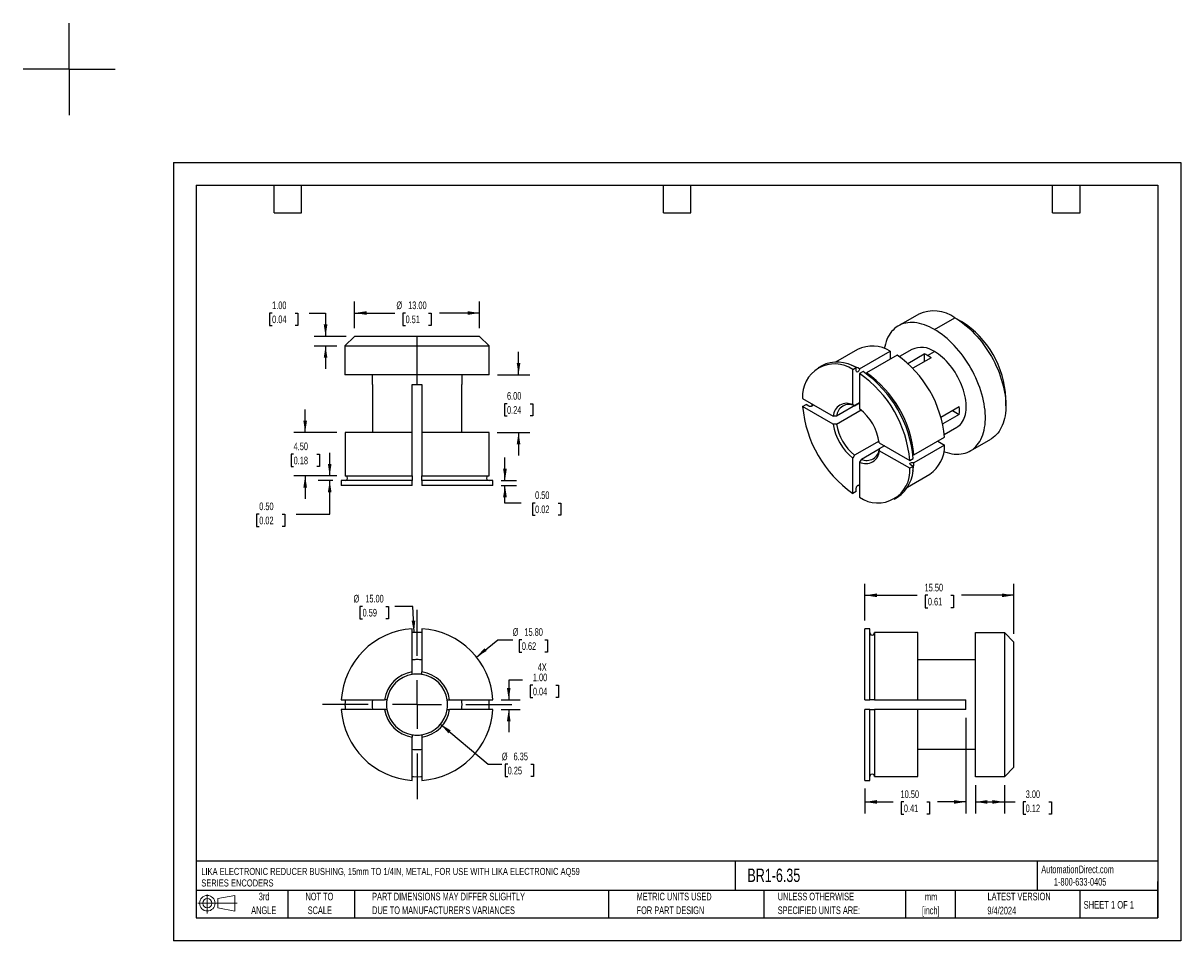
# Model space of a CAD drawing. Header units: millimetres. Extents: x -16 to 105, y 0 to 95.
import ezdxf

# ---------------------------------------------------------------- set-up
doc = ezdxf.new("R2010")
doc.units = ezdxf.units.MM
doc.header["$LTSCALE"] = 0.375
doc.linetypes.add('CENTERX2', pattern=[20.32, 12.7, -2.54, 2.54, -2.54])
doc.layers.add('CENTER', color=40, linetype='CENTERX2')
doc.layers.add('SLD-DEFPOINTS', color=7, linetype='Continuous')
doc.layers.add('DIMENSIONS', color=140, linetype='Continuous', lineweight=25)
doc.layers.add('TEXT', color=140, linetype='Continuous', lineweight=25)
doc.styles.add('SLDTEXTSTYLE0', font='TXT', dxfattribs={"width": 0.7})
doc.styles.add('SLDTEXTSTYLE1', font='TXT', dxfattribs={"width": 0.65})
doc.dimstyles.new('SLDDIMSTYLE0', dxfattribs={"dimtxt": 0.809253, "dimasz": 1.23825, "dimexe": 0, "dimexo": 0.0625, "dimgap": 0.202313, "dimtad": 0, "dimtih": 1, "dimtoh": 1, "dimrnd": 1e-09, "dimzin": 12, "dimdsep": 46, "dimtxsty": 'SLDTEXTSTYLE0', "dimsah": 1, "dimcen": 0, "dimadec": 0, "dimazin": 3, "dimtfac": 1, "dimtofl": 0, "dimtmove": 0, "dimatfit": 3, "dimfxl": 0, "dimfrac": 2, "dimtolj": 1, "dimtzin": 12, "dimarcsym": 0})
doc.dimstyles.new('SLDDIMSTYLE1', dxfattribs={"dimtxt": 0.809253, "dimasz": 1.23825, "dimexe": 0, "dimexo": 0.0625, "dimgap": 0.202313, "dimtad": 0, "dimtih": 1, "dimtoh": 1, "dimrnd": 1e-09, "dimzin": 4, "dimdsep": 46, "dimtxsty": 'SLDTEXTSTYLE0', "dimsah": 1, "dimcen": 0.09, "dimadec": 0, "dimazin": 1, "dimtfac": 1, "dimtmove": 0, "dimatfit": 0, "dimfxl": 0, "dimfrac": 2, "dimtolj": 1, "dimtzin": 12, "dimarcsym": 0})
doc.dimstyles.new('SLDDIMSTYLE2', dxfattribs={"dimtxt": 0.809253, "dimasz": 1.23825, "dimexe": 0, "dimexo": 0.0625, "dimgap": 0.202313, "dimtad": 0, "dimtih": 1, "dimtoh": 1, "dimrnd": 1e-09, "dimzin": 4, "dimdsep": 46, "dimtxsty": 'SLDTEXTSTYLE0', "dimsah": 1, "dimcen": 0, "dimadec": 0, "dimazin": 1, "dimtfac": 1, "dimtofl": 0, "dimtmove": 0, "dimatfit": 3, "dimfxl": 0, "dimfrac": 2, "dimtolj": 1, "dimtzin": 12, "dimarcsym": 0})
doc.dimstyles.new('SLDDIMSTYLE3', dxfattribs={"dimtxt": 0.809253, "dimasz": 1.23825, "dimexe": 0, "dimexo": 0.0625, "dimgap": 0.202313, "dimtad": 0, "dimtih": 1, "dimtoh": 1, "dimrnd": 1e-09, "dimzin": 4, "dimdsep": 46, "dimtxsty": 'SLDTEXTSTYLE0', "dimsah": 1, "dimcen": 0.09, "dimadec": 0, "dimazin": 1, "dimtfac": 1, "dimtofl": 0, "dimtmove": 0, "dimatfit": 3, "dimfxl": 0, "dimfrac": 2, "dimtolj": 1, "dimtzin": 12, "dimarcsym": 0})
doc.dimstyles.new('SLDDIMSTYLE4', dxfattribs={"dimtxt": 0.809253, "dimasz": 1.23825, "dimexe": 0, "dimexo": 0.0625, "dimgap": 0.202313, "dimtad": 0, "dimtih": 1, "dimtoh": 1, "dimrnd": 1e-09, "dimzin": 0, "dimdsep": 46, "dimtxsty": 'SLDTEXTSTYLE0', "dimsah": 1, "dimcen": 0.09, "dimadec": 0, "dimazin": 0, "dimtfac": 1, "dimtmove": 0, "dimatfit": 0, "dimfxl": 0, "dimfrac": 2, "dimtolj": 1, "dimtzin": 12, "dimarcsym": 0})

# ---------------------------------------------------------------- blocks, each defined once
blk = doc.blocks.new('Block11')
at = {"color": 7, "linetype": 'Continuous', "lineweight": 18}
for p, q in [((0.97, 1.99), (0.97, 0)), ((2.05, 1.56), (3.82, 1.89)), ((2.05, 0.6), (2.05, 1.56)), ((3.82, 1.89), (3.82, 0.27)), ((0, 1.08), (4.08, 1.08)), ((2.05, 0.6), (3.82, 0.27))]:
    blk.add_line(p, q, dxfattribs=at)
for radius in [0.806, 0.482]:
    blk.add_circle((0.97, 1.08), radius, dxfattribs=at)
blk = doc.blocks.new('Block12')
at = {"layer": 'SLD-DEFPOINTS'}
blk.add_blockref('Block11', (0, 0), dxfattribs=at)
blk = doc.blocks.new('SW_NOTE_0')
at = {"layer": 'TEXT', "color": 0, "linetype": 'CENTERX2', "lineweight": 18, "char_height": 0.7319, "attachment_point": 1, "style": 'SLDTEXTSTYLE0'}
for s, insert in [('LIKA ELECTRONIC REDUCER BUSHING, 15mm TO 1/4IN, METAL, FOR USE WITH LIKA ELECTRONIC AQ59', (0, 0.94)), ('SERIES ENCODERS', (0, -0.26))]:
    blk.add_mtext(s, dxfattribs=dict(at, insert=insert))
blk = doc.blocks.new('SW_NOTE_0_1')
at = {"layer": 'TEXT', "color": 0, "linetype": 'CENTERX2', "lineweight": 18, "char_height": 0.794, "attachment_point": 2, "style": 'SLDTEXTSTYLE0'}
for s, insert in [('mm', (1.07, 1.02)), ('[inch]', (1.04, -0.41))]:
    blk.add_mtext(s, dxfattribs=dict(at, insert=insert))
blk = doc.blocks.new('SW_NOTE_0_2')
at = {"layer": 'TEXT', "color": 0, "linetype": 'CENTERX2', "lineweight": 18, "char_height": 0.7937, "attachment_point": 1, "style": 'SLDTEXTSTYLE0'}
for s, insert in [('UNLESS OTHERWISE', (0, 1.02)), ('SPECIFIED UNITS ARE:', (0, -0.41))]:
    blk.add_mtext(s, dxfattribs=dict(at, insert=insert))
blk = doc.blocks.new('SW_NOTE_0_3')
at = {"layer": 'TEXT', "color": 0, "linetype": 'CENTERX2', "lineweight": 18, "char_height": 0.7937, "attachment_point": 1, "style": 'SLDTEXTSTYLE0'}
for s, insert in [('PART DIMENSIONS MAY DIFFER SLIGHTLY', (0, 1.02)), ("DUE TO MANUFACTURER'S VARIANCES", (0, -0.41))]:
    blk.add_mtext(s, dxfattribs=dict(at, insert=insert))
blk = doc.blocks.new('SW_NOTE_0_4')
at = {"layer": 'TEXT', "color": 0, "linetype": 'CENTERX2', "lineweight": 18, "char_height": 0.794, "attachment_point": 2, "style": 'SLDTEXTSTYLE0'}
for s, insert in [('NOT TO', (1.97, 1.02)), ('SCALE', (2.01, -0.41))]:
    blk.add_mtext(s, dxfattribs=dict(at, insert=insert))
blk = doc.blocks.new('SW_NOTE_0_5')
at = {"layer": 'TEXT', "color": 0, "linetype": 'CENTERX2', "lineweight": 18, "char_height": 0.794, "attachment_point": 2, "style": 'SLDTEXTSTYLE0'}
for s, insert in [('3rd', (0.87, 1.02)), ('ANGLE', (0.83, -0.41))]:
    blk.add_mtext(s, dxfattribs=dict(at, insert=insert))
blk = doc.blocks.new('SW_NOTE_0_6')
at = {"layer": 'TEXT', "color": 0, "linetype": 'CENTERX2', "lineweight": 18, "char_height": 0.7937, "attachment_point": 1, "style": 'SLDTEXTSTYLE0'}
for s, insert in [('METRIC UNITS USED', (0, 1.02)), ('FOR PART DESIGN', (0, -0.41))]:
    blk.add_mtext(s, dxfattribs=dict(at, insert=insert))
blk = doc.blocks.new('_D')
at = {"layer": 'DIMENSIONS'}
for p, q in [((27.78, 22.54), (32.73, 18.38)), ((32.73, 18.38), (34.16, 18.38)), ((34.77, 18.38), (34.5, 18.38)), ((34.5, 18.38), (34.5, 17.09)), ((37.17, 18.38), (37.45, 18.38)), ((37.45, 18.38), (37.45, 17.09)), ((34.5, 17.09), (34.77, 17.09)), ((37.45, 17.09), (37.17, 17.09))]:
    blk.add_line(p, q, dxfattribs=at)
blk.add_solid([(27.78, 22.54), (28.61, 21.59), (28.85, 21.89)], dxfattribs=at)
at = {"layer": 'DIMENSIONS', "char_height": 0.794, "attachment_point": 1, "style": 'SLDTEXTSTYLE0'}
for s, insert in [('%%c', (34.16, 19.58)), ('6.35', (35.38, 19.58)), ('0.25', (34.77, 18.11))]:
    blk.add_mtext(s, dxfattribs=dict(at, insert=insert))
blk = doc.blocks.new('_D_1')
at = {"layer": 'DIMENSIONS'}
for p, q in [((36.3, 27.13), (34.88, 27.13)), ((34.88, 27.13), (34.88, 25.08)), ((37.39, 26.6), (37.12, 26.6)), ((37.12, 26.6), (37.12, 25.31)), ((39.79, 26.6), (40.06, 26.6)), ((40.06, 26.6), (40.06, 25.31)), ((37.12, 25.31), (37.39, 25.31)), ((40.06, 25.31), (39.79, 25.31)), ((34.09, 25.08), (36.07, 25.08)), ((34.09, 24.08), (36.07, 24.08)), ((34.88, 24.08), (34.88, 21.7))]:
    blk.add_line(p, q, dxfattribs=at)
for points in [[(34.88, 25.08), (35.07, 26.31), (34.69, 26.31)], [(34.88, 24.08), (34.69, 22.84), (35.07, 22.84)]]:
    blk.add_solid(points, dxfattribs=at)
at = {"layer": 'DIMENSIONS', "char_height": 0.794, "attachment_point": 1, "style": 'SLDTEXTSTYLE0'}
for s, insert in [('1.00', (37.39, 27.8)), ('4X', (37.89, 28.86)), ('0.04', (37.39, 26.33))]:
    blk.add_mtext(s, dxfattribs=dict(at, insert=insert))
blk = doc.blocks.new('_D_2')
at = {"layer": 'DIMENSIONS'}
for p, q in [((31.51, 29.52), (33.75, 31.32)), ((33.75, 31.32), (35.29, 31.32)), ((36.24, 31.32), (35.97, 31.32)), ((35.97, 31.32), (35.97, 30.03)), ((38.64, 31.32), (38.92, 31.32)), ((38.92, 31.32), (38.92, 30.03)), ((35.97, 30.03), (36.24, 30.03)), ((38.92, 30.03), (38.64, 30.03))]:
    blk.add_line(p, q, dxfattribs=at)
blk.add_solid([(31.51, 29.52), (32.59, 30.15), (32.36, 30.44)], dxfattribs=at)
at = {"layer": 'DIMENSIONS', "char_height": 0.794, "attachment_point": 1, "style": 'SLDTEXTSTYLE0'}
for s, insert in [('%%c', (35.29, 32.52)), ('15.80', (36.51, 32.52)), ('0.62', (36.24, 31.05))]:
    blk.add_mtext(s, dxfattribs=dict(at, insert=insert))
blk = doc.blocks.new('_D_3')
at = {"layer": 'DIMENSIONS'}
for p, q in [((19.68, 34.79), (19.41, 34.79)), ((19.41, 34.79), (19.41, 33.5)), ((22.09, 34.79), (22.36, 34.79)), ((22.36, 34.79), (22.36, 33.5)), ((24.91, 34.79), (23.04, 34.79)), ((25.03, 32.07), (24.91, 34.79)), ((19.41, 33.5), (19.68, 33.5)), ((22.36, 33.5), (22.09, 33.5))]:
    blk.add_line(p, q, dxfattribs=at)
blk.add_solid([(25.03, 32.07), (25.16, 33.31), (24.78, 33.3)], dxfattribs=at)
at = {"layer": 'DIMENSIONS', "char_height": 0.794, "attachment_point": 1, "style": 'SLDTEXTSTYLE0'}
for s, insert in [('%%c', (18.74, 35.99)), ('15.00', (19.96, 35.99)), ('0.59', (19.68, 34.53))]:
    blk.add_mtext(s, dxfattribs=dict(at, insert=insert))
blk = doc.blocks.new('SW_CENTERMARKSYMBOL_0')
at = {"layer": 'CENTER', "color": 0}
for p, q in [((0, 5.08), (0, 10.44)), ((0, 0), (0, 2.54)), ((-5.08, 0), (-10.44, 0)), ((0, 0), (-2.54, 0)), ((0, 0), (0, -2.54)), ((0, 0), (2.54, 0)), ((5.08, 0), (10.44, 0)), ((0, -5.08), (0, -10.44))]:
    blk.add_line(p, q, dxfattribs=at)
blk = doc.blocks.new('_D_4')
at = {"layer": 'DIMENSIONS'}
for p, q in [((71.92, 33.32), (71.92, 37.13)), ((87.42, 31.94), (87.42, 37.13)), ((71.92, 35.94), (77.37, 35.94)), ((78.47, 35.94), (78.2, 35.94)), ((78.2, 35.94), (78.2, 34.65)), ((80.87, 35.94), (81.14, 35.94)), ((81.14, 35.94), (81.14, 34.65)), ((87.42, 35.94), (81.97, 35.94)), ((78.2, 34.65), (78.47, 34.65)), ((81.14, 34.65), (80.87, 34.65))]:
    blk.add_line(p, q, dxfattribs=at)
for points in [[(71.92, 35.94), (73.16, 35.75), (73.16, 36.13)], [(87.42, 35.94), (86.18, 36.13), (86.18, 35.75)]]:
    blk.add_solid(points, dxfattribs=at)
at = {"layer": 'DIMENSIONS', "char_height": 0.794, "attachment_point": 1, "style": 'SLDTEXTSTYLE0'}
for s, insert in [('15.50', (78.13, 37.14)), ('0.61', (78.47, 35.68))]:
    blk.add_mtext(s, dxfattribs=dict(at, insert=insert))
blk = doc.blocks.new('_D_5')
at = {"layer": 'DIMENSIONS'}
for p, q in [((82.42, 23.21), (82.42, 13.26)), ((71.92, 15.83), (71.92, 13.26)), ((71.92, 14.45), (74.87, 14.45)), ((75.97, 14.45), (75.7, 14.45)), ((75.7, 14.45), (75.7, 13.16)), ((78.37, 14.45), (78.64, 14.45)), ((78.64, 14.45), (78.64, 13.16)), ((82.42, 14.45), (79.47, 14.45)), ((75.7, 13.16), (75.97, 13.16)), ((78.64, 13.16), (78.37, 13.16))]:
    blk.add_line(p, q, dxfattribs=at)
for points in [[(71.92, 14.45), (73.16, 14.26), (73.16, 14.64)], [(82.42, 14.45), (81.18, 14.64), (81.18, 14.26)]]:
    blk.add_solid(points, dxfattribs=at)
at = {"layer": 'DIMENSIONS', "char_height": 0.794, "attachment_point": 1, "style": 'SLDTEXTSTYLE0'}
for s, insert in [('10.50', (75.63, 15.65)), ('0.41', (75.97, 14.18))]:
    blk.add_mtext(s, dxfattribs=dict(at, insert=insert))
blk = doc.blocks.new('_D_6')
at = {"layer": 'DIMENSIONS'}
for p, q in [((83.42, 16.21), (83.42, 13.26)), ((86.42, 16.21), (86.42, 13.26)), ((83.42, 14.45), (86.42, 14.45)), ((86.42, 14.45), (87.54, 14.45)), ((88.64, 14.45), (88.37, 14.45)), ((88.37, 14.45), (88.37, 13.16)), ((91.04, 14.45), (91.31, 14.45)), ((91.31, 14.45), (91.31, 13.16)), ((88.37, 13.16), (88.64, 13.16)), ((91.31, 13.16), (91.04, 13.16))]:
    blk.add_line(p, q, dxfattribs=at)
for points in [[(83.42, 14.45), (84.66, 14.26), (84.66, 14.64)], [(86.42, 14.45), (85.18, 14.64), (85.18, 14.26)]]:
    blk.add_solid(points, dxfattribs=at)
at = {"layer": 'DIMENSIONS', "char_height": 0.794, "attachment_point": 1, "style": 'SLDTEXTSTYLE0'}
for s, insert in [('3.00', (88.64, 15.65)), ('0.12', (88.64, 14.18))]:
    blk.add_mtext(s, dxfattribs=dict(at, insert=insert))
blk = doc.blocks.new('_D_7')
at = {"layer": 'DIMENSIONS'}
for p, q in [((35.9, 58.87), (35.9, 61.26)), ((33.71, 58.87), (37.09, 58.87)), ((34.7, 55.87), (34.43, 55.87)), ((34.43, 55.87), (34.43, 54.59)), ((37.1, 55.87), (37.38, 55.87)), ((37.38, 55.87), (37.38, 54.59)), ((34.43, 54.59), (34.7, 54.59)), ((37.38, 54.59), (37.1, 54.59)), ((33.69, 52.87), (37.09, 52.87)), ((35.9, 52.87), (35.9, 50.49))]:
    blk.add_line(p, q, dxfattribs=at)
for points in [[(35.9, 58.87), (36.09, 60.11), (35.71, 60.11)], [(35.9, 52.87), (35.71, 51.64), (36.09, 51.64)]]:
    blk.add_solid(points, dxfattribs=at)
at = {"layer": 'DIMENSIONS', "char_height": 0.794, "attachment_point": 1, "style": 'SLDTEXTSTYLE0'}
for s, insert in [('6.00', (34.7, 57.08)), ('0.24', (34.7, 55.61))]:
    blk.add_mtext(s, dxfattribs=dict(at, insert=insert))
blk = doc.blocks.new('_D_8')
at = {"layer": 'DIMENSIONS'}
for p, q in [((18.85, 63.74), (18.85, 66.49)), ((31.85, 63.74), (31.85, 66.49)), ((18.85, 65.3), (23.02, 65.3)), ((24.15, 65.3), (23.87, 65.3)), ((23.87, 65.3), (23.87, 64.01)), ((26.55, 65.3), (26.82, 65.3)), ((26.82, 65.3), (26.82, 64.01)), ((31.85, 65.3), (27.68, 65.3)), ((23.87, 64.01), (24.15, 64.01)), ((26.82, 64.01), (26.55, 64.01))]:
    blk.add_line(p, q, dxfattribs=at)
for points in [[(18.85, 65.3), (20.09, 65.11), (20.09, 65.49)], [(31.85, 65.3), (30.61, 65.49), (30.61, 65.11)]]:
    blk.add_solid(points, dxfattribs=at)
at = {"layer": 'DIMENSIONS', "char_height": 0.794, "attachment_point": 1, "style": 'SLDTEXTSTYLE0'}
for s, insert in [('%%c', (23.2, 66.5)), ('13.00', (24.42, 66.5)), ('0.51', (24.15, 65.04))]:
    blk.add_mtext(s, dxfattribs=dict(at, insert=insert))
blk = doc.blocks.new('_D_9')
at = {"layer": 'DIMENSIONS'}
for p, q in [((10.27, 65.3), (9.99, 65.3)), ((9.99, 65.3), (9.99, 64.01)), ((12.67, 65.3), (12.94, 65.3)), ((12.94, 65.3), (12.94, 64.01)), ((14.13, 65.3), (15.83, 65.3)), ((15.83, 65.3), (15.83, 62.87)), ((9.99, 64.01), (10.27, 64.01)), ((12.94, 64.01), (12.67, 64.01)), ((17.99, 62.87), (14.64, 62.87)), ((16.99, 61.87), (14.64, 61.87)), ((15.83, 61.87), (15.83, 59.49))]:
    blk.add_line(p, q, dxfattribs=at)
for points in [[(15.83, 62.87), (16.02, 64.11), (15.64, 64.11)], [(15.83, 61.87), (15.64, 60.64), (16.02, 60.64)]]:
    blk.add_solid(points, dxfattribs=at)
at = {"layer": 'DIMENSIONS', "char_height": 0.794, "attachment_point": 1, "style": 'SLDTEXTSTYLE0'}
for s, insert in [('1.00', (10.27, 66.5)), ('0.04', (10.27, 65.04))]:
    blk.add_mtext(s, dxfattribs=dict(at, insert=insert))
blk = doc.blocks.new('_D_10')
at = {"layer": 'DIMENSIONS'}
for p, q in [((13.71, 52.87), (13.71, 55.26)), ((17, 52.87), (12.52, 52.87)), ((12.51, 50.62), (12.24, 50.62)), ((12.24, 50.62), (12.24, 49.34)), ((14.92, 50.62), (15.19, 50.62)), ((15.19, 50.62), (15.19, 49.34)), ((12.24, 49.34), (12.51, 49.34)), ((17, 48.37), (12.52, 48.37)), ((13.71, 48.37), (13.71, 45.99)), ((15.19, 49.34), (14.92, 49.34))]:
    blk.add_line(p, q, dxfattribs=at)
for points in [[(13.71, 52.87), (13.9, 54.11), (13.52, 54.11)], [(13.71, 48.37), (13.52, 47.14), (13.9, 47.14)]]:
    blk.add_solid(points, dxfattribs=at)
at = {"layer": 'DIMENSIONS', "char_height": 0.794, "attachment_point": 1, "style": 'SLDTEXTSTYLE0'}
for s, insert in [('4.50', (12.51, 51.83)), ('0.18', (12.51, 50.36))]:
    blk.add_mtext(s, dxfattribs=dict(at, insert=insert))
blk = doc.blocks.new('_D_11')
at = {"layer": 'DIMENSIONS'}
for p, q in [((34.49, 47.87), (34.49, 50.26)), ((34.09, 47.87), (35.68, 47.87)), ((34.09, 47.37), (35.68, 47.37)), ((34.49, 45.54), (34.49, 47.37)), ((36.16, 45.54), (34.49, 45.54)), ((37.62, 45.54), (37.35, 45.54)), ((37.35, 45.54), (37.35, 44.26)), ((40.02, 45.54), (40.29, 45.54)), ((40.29, 45.54), (40.29, 44.26)), ((37.35, 44.26), (37.62, 44.26)), ((40.29, 44.26), (40.02, 44.26))]:
    blk.add_line(p, q, dxfattribs=at)
for points in [[(34.49, 47.87), (34.68, 49.11), (34.29, 49.11)], [(34.49, 47.37), (34.29, 46.14), (34.68, 46.14)]]:
    blk.add_solid(points, dxfattribs=at)
at = {"layer": 'DIMENSIONS', "char_height": 0.794, "attachment_point": 1, "style": 'SLDTEXTSTYLE0'}
for s, insert in [('0.50', (37.62, 46.75)), ('0.02', (37.62, 45.28))]:
    blk.add_mtext(s, dxfattribs=dict(at, insert=insert))
blk = doc.blocks.new('_D_12')
at = {"layer": 'DIMENSIONS'}
for p, q in [((16.26, 48.37), (16.26, 50.76)), ((17, 48.37), (15.07, 48.37)), ((16.6, 47.87), (15.07, 47.87)), ((16.26, 44.38), (16.26, 47.87)), ((8.93, 44.38), (8.66, 44.38)), ((8.66, 44.38), (8.66, 43.1)), ((11.33, 44.38), (11.6, 44.38)), ((11.6, 44.38), (11.6, 43.1)), ((12.79, 44.38), (16.26, 44.38)), ((8.66, 43.1), (8.93, 43.1)), ((11.6, 43.1), (11.33, 43.1))]:
    blk.add_line(p, q, dxfattribs=at)
for points in [[(16.26, 48.37), (16.45, 49.61), (16.07, 49.61)], [(16.26, 47.87), (16.07, 46.64), (16.45, 46.64)]]:
    blk.add_solid(points, dxfattribs=at)
at = {"layer": 'DIMENSIONS', "char_height": 0.794, "attachment_point": 1, "style": 'SLDTEXTSTYLE0'}
for s, insert in [('0.50', (8.93, 45.59)), ('0.02', (8.93, 44.12))]:
    blk.add_mtext(s, dxfattribs=dict(at, insert=insert))
blk = doc.blocks.new('SW_CENTERMARKSYMBOL_1')
at = {"layer": 'CENTER', "color": 0}
for p, q in [((0, 2.54), (0, 4.79)), ((0, 0), (0, 2.54)), ((-2.54, 0), (-4.79, 0)), ((0, 0), (-2.54, 0)), ((0, 0), (0, -2.54)), ((0, 0), (2.54, 0)), ((2.54, 0), (4.79, 0)), ((0, -2.54), (0, -4.79))]:
    blk.add_line(p, q, dxfattribs=at)

msp = doc.modelspace()

# ---------------------------------------------------------------- linework, layer by layer
at = {"color": 7, "linetype": 'Continuous'}
for p, q in [((0.001, 80.964), (0.001, 0.001)), ((0.001, 80.964), (104.776, 80.964)), ((104.776, 80.964), (104.776, 0.001)), ((104.776, 0.001), (0.001, 0.001))]:
    msp.add_line(p, q, dxfattribs=at)
for p, q in [((77.522, 65.188), (75.401, 63.964)), ((79.151, 63.592), (81.272, 64.817)), ((81.272, 64.817), (81.979, 64.409)), ((18.848, 62.875), (17.848, 61.875)), ((25.348, 62.875), (18.848, 62.875)), ((25.348, 61.875), (25.348, 62.875)), ((31.848, 62.875), (25.348, 62.875)), ((32.848, 61.875), (31.848, 62.875)), ((17.848, 61.875), (17.848, 58.875)), ((17.848, 61.875), (25.348, 61.875)), ((25.348, 58.875), (25.348, 61.875)), ((25.348, 61.875), (32.848, 61.875)), ((32.848, 58.875), (32.848, 61.875)), ((71.158, 61.514), (68.864, 60.19)), ((76.813, 61.517), (75.503, 60.761)), ((71.373, 59.497), (74.555, 61.334)), ((75.262, 60.925), (72.08, 59.088)), ((74.555, 61.334), (74.555, 60.517)), ((76.367, 60.065), (78.09, 61.06)), ((78.797, 60.651), (76.893, 59.552)), ((78.09, 61.06), (78.09, 60.243)), ((78.444, 60.877), (79.151, 61.286)), ((67.423, 59.82), (67.069, 59.616)), ((70.665, 59.416), (71.019, 59.62)), ((70.665, 55.745), (70.665, 59.416)), ((71.019, 59.292), (71.019, 59.62)), ((71.726, 59.212), (71.373, 59.008)), ((71.373, 59.008), (71.373, 55.336)), ((25.348, 58.875), (17.848, 58.875)), ((20.673, 58.875), (20.673, 57.875)), ((20.699, 57.875), (20.673, 57.875)), ((20.699, 57.875), (20.699, 52.875)), ((24.848, 57.875), (25.348, 57.875)), ((24.848, 52.875), (24.848, 57.875)), ((32.848, 58.875), (25.348, 58.875)), ((25.348, 57.875), (25.348, 58.875)), ((25.348, 57.875), (25.848, 57.875)), ((25.848, 57.875), (25.848, 52.875)), ((30.023, 57.875), (29.996, 57.875)), ((29.996, 52.875), (29.996, 57.875)), ((30.023, 57.875), (30.023, 58.875)), ((65.444, 56.4), (68.623, 54.565)), ((65.444, 55.584), (65.798, 55.788)), ((68.623, 53.749), (65.444, 55.584)), ((66.081, 55.624), (65.798, 55.788)), ((66.448, 55.636), (66.435, 55.829)), ((66.435, 55.829), (66.435, 55.829)), ((71.373, 55.946), (68.979, 54.564)), ((70.842, 55.64), (70.665, 55.745)), ((70.842, 55.64), (71.373, 55.946)), ((79.826, 54.472), (81.73, 55.571)), ((86.575, 55.631), (86.575, 56.448)), ((68.979, 54.564), (68.623, 54.565)), ((68.979, 53.748), (71.524, 55.217)), ((81.73, 54.754), (80.007, 53.759)), ((81.023, 55.163), (81.73, 54.754)), ((68.979, 53.748), (68.623, 53.749)), ((80.178, 52.663), (81.488, 53.419)), ((17.864, 52.875), (17.864, 48.375)), ((24.848, 52.875), (17.864, 52.875)), ((24.848, 48.375), (24.848, 52.875)), ((32.831, 52.875), (25.848, 52.875)), ((25.848, 52.875), (25.848, 48.375)), ((32.831, 48.375), (32.831, 52.875)), ((73.388, 51.989), (70.842, 50.52)), ((73.415, 51.799), (76.594, 49.964)), ((77.018, 50.536), (80.2, 52.373)), ((79.492, 51.964), (80.2, 51.556)), ((82.9, 50.973), (85.022, 52.197)), ((71.549, 50.112), (73.413, 51.187)), ((73.943, 51.494), (73.413, 51.188)), ((73.413, 51.188), (73.415, 50.982)), ((76.594, 49.147), (73.415, 50.982)), ((80.2, 51.556), (77.018, 49.719)), ((70.842, 50.52), (70.665, 50.211)), ((70.665, 46.54), (70.665, 50.211)), ((71.549, 50.112), (71.373, 49.803)), ((71.373, 49.803), (71.373, 46.132)), ((76.594, 49.964), (76.948, 50.168)), ((76.948, 49.351), (76.664, 49.515)), ((17.864, 48.375), (24.848, 48.375)), ((24.848, 48.375), (24.848, 47.875)), ((25.848, 48.375), (32.831, 48.375)), ((25.848, 47.875), (25.848, 48.375)), ((76.363, 47.199), (78.658, 48.524)), ((76.948, 49.351), (76.594, 49.147)), ((17.463, 47.875), (17.463, 47.375)), ((24.848, 47.875), (17.463, 47.875)), ((24.848, 47.375), (17.463, 47.375)), ((24.848, 47.375), (24.848, 47.875)), ((33.232, 47.875), (25.848, 47.875)), ((25.848, 47.875), (25.848, 47.375)), ((33.232, 47.375), (25.848, 47.375)), ((33.232, 47.375), (33.232, 47.875)), ((71.019, 46.744), (71.019, 47.072)), ((71.373, 47.276), (71.214, 47.382)), ((71.019, 46.744), (70.665, 46.54)), ((74.969, 45.932), (75.322, 46.136)), ((24.848, 27.965), (24.848, 32.46)), ((25.848, 32.46), (25.848, 27.965)), ((72.421, 32.46), (71.921, 32.46)), ((71.921, 25.076), (71.921, 32.46)), ((72.421, 25.076), (72.421, 32.46)), ((72.921, 32.06), (72.921, 25.076)), ((77.421, 32.06), (72.921, 32.06)), ((77.421, 25.076), (77.421, 32.06)), ((83.421, 17.076), (83.421, 32.076)), ((83.421, 32.076), (86.421, 32.076)), ((86.421, 32.076), (86.421, 17.076)), ((86.421, 32.076), (87.421, 31.076)), ((87.421, 18.076), (87.421, 31.076)), ((82.421, 29.224), (77.421, 29.224)), ((82.421, 29.251), (82.421, 29.224)), ((82.421, 29.251), (83.421, 29.251)), ((24.848, 27.712), (24.848, 27.965)), ((25.848, 27.712), (25.848, 27.965)), ((17.463, 25.076), (21.959, 25.076)), ((22.212, 25.076), (21.959, 25.076)), ((28.483, 25.076), (28.736, 25.076)), ((28.736, 25.076), (33.232, 25.076)), ((71.921, 25.076), (72.421, 25.076)), ((72.921, 25.076), (72.421, 25.076)), ((72.921, 25.076), (77.421, 25.076)), ((77.421, 25.076), (82.421, 25.076)), ((82.421, 24.076), (82.421, 25.076)), ((21.959, 24.076), (17.463, 24.076)), ((22.212, 24.076), (21.959, 24.076)), ((28.483, 24.076), (28.736, 24.076)), ((33.232, 24.076), (28.736, 24.076)), ((71.921, 16.692), (71.921, 24.076)), ((72.421, 24.076), (71.921, 24.076)), ((72.421, 16.692), (72.421, 24.076)), ((72.421, 24.076), (72.921, 24.076)), ((72.921, 24.076), (72.921, 17.093)), ((77.421, 24.076), (72.921, 24.076)), ((77.421, 17.093), (77.421, 24.076)), ((82.421, 24.076), (77.421, 24.076)), ((24.848, 21.441), (24.848, 21.188)), ((24.848, 16.692), (24.848, 21.188)), ((25.848, 21.441), (25.848, 21.188)), ((25.848, 21.188), (25.848, 16.692)), ((77.421, 19.928), (82.421, 19.928)), ((82.421, 19.928), (82.421, 19.901)), ((83.421, 19.901), (82.421, 19.901)), ((87.421, 18.076), (86.421, 17.076)), ((72.921, 17.093), (77.421, 17.093)), ((86.421, 17.076), (83.421, 17.076)), ((71.921, 16.692), (72.421, 16.692))]:
    msp.add_line(p, q)
at = {"flags": 128}
for points in [[(79.151, 63.592), (78.886, 63.737), (78.623, 63.867), (78.36, 63.98), (78.1, 64.077), (77.842, 64.158), (77.588, 64.223), (77.337, 64.27), (77.091, 64.301), (76.85, 64.314), (76.614, 64.311), (76.385, 64.29), (76.163, 64.253), (75.949, 64.198), (75.742, 64.127), (75.544, 64.04), (75.354, 63.936), (75.174, 63.816), (75.004, 63.68), (74.845, 63.529), (74.696, 63.363), (74.558, 63.182), (74.431, 62.986), (74.317, 62.778), (74.214, 62.555), (74.124, 62.321), (74.046, 62.074), (73.98, 61.816), (73.937, 61.6)], [(81.272, 64.817), (81.536, 64.657), (81.8, 64.482), (82.062, 64.292), (82.323, 64.089), (82.581, 63.872), (82.835, 63.642), (83.086, 63.4), (83.332, 63.147), (83.573, 62.882), (83.808, 62.607), (84.037, 62.322), (84.26, 62.028), (84.474, 61.726), (84.681, 61.416), (84.879, 61.1), (85.069, 60.777), (85.248, 60.45), (85.418, 60.118), (85.578, 59.782), (85.727, 59.444), (85.865, 59.103), (85.991, 58.762), (86.106, 58.421), (86.209, 58.08), (86.299, 57.741), (86.377, 57.404), (86.442, 57.071), (86.495, 56.741), (86.534, 56.417), (86.561, 56.098), (86.574, 55.785), (86.574, 55.48), (86.561, 55.182), (86.534, 54.894), (86.495, 54.614), (86.442, 54.345), (86.377, 54.087), (86.299, 53.84), (86.209, 53.606), (86.106, 53.383), (85.991, 53.175), (85.865, 52.979), (85.727, 52.798), (85.578, 52.632), (85.418, 52.481), (85.248, 52.345), (85.069, 52.225), (85.022, 52.197)], [(80.122, 50.887), (80.202, 50.859), (80.459, 50.778), (80.714, 50.714), (80.965, 50.666), (81.211, 50.636), (81.452, 50.622), (81.687, 50.626), (81.916, 50.646), (82.138, 50.684), (82.353, 50.738), (82.56, 50.809), (82.758, 50.897), (82.947, 51.001), (83.127, 51.121), (83.297, 51.256), (83.457, 51.408), (83.606, 51.574), (83.744, 51.755), (83.87, 51.95), (83.985, 52.159), (84.087, 52.381), (84.178, 52.616), (84.256, 52.862), (84.321, 53.121), (84.373, 53.39), (84.413, 53.669), (84.439, 53.958), (84.452, 54.255), (84.452, 54.56), (84.439, 54.873), (84.413, 55.192), (84.373, 55.517), (84.321, 55.846), (84.256, 56.18), (84.178, 56.517), (84.087, 56.856), (83.985, 57.196), (83.87, 57.538), (83.744, 57.879), (83.606, 58.219), (83.457, 58.557), (83.297, 58.893), (83.127, 59.225), (82.947, 59.553), (82.758, 59.875), (82.56, 60.192), (82.353, 60.501), (82.138, 60.804), (81.916, 61.097), (81.687, 61.382), (81.452, 61.657), (81.211, 61.922), (80.965, 62.176), (80.714, 62.418), (80.459, 62.647), (80.202, 62.864), (79.941, 63.068), (79.679, 63.257), (79.415, 63.432), (79.151, 63.592)], [(81.488, 53.419), (81.598, 53.489), (81.735, 53.596), (81.862, 53.719), (81.978, 53.857), (82.082, 54.011), (82.174, 54.178), (82.253, 54.359), (82.32, 54.553), (82.374, 54.758), (82.414, 54.975), (82.441, 55.202), (82.455, 55.438), (82.455, 55.683), (82.441, 55.935), (82.414, 56.194), (82.374, 56.457), (82.32, 56.725), (82.253, 56.996), (82.174, 57.268), (82.082, 57.542), (81.978, 57.815), (81.862, 58.087), (81.735, 58.356), (81.598, 58.622), (81.45, 58.883), (81.294, 59.138), (81.128, 59.386), (80.954, 59.626), (80.773, 59.858), (80.585, 60.079), (80.391, 60.29), (80.192, 60.49), (79.989, 60.677), (79.783, 60.85), (79.573, 61.01), (79.363, 61.155), (79.151, 61.286)], [(71.373, 59.497), (71.363, 59.423), (71.334, 59.346), (71.289, 59.275), (71.234, 59.217), (71.175, 59.179), (71.118, 59.166), (71.07, 59.178), (71.036, 59.215), (71.02, 59.272), (71.019, 59.292)], [(66.435, 55.829), (66.483, 55.789), (66.507, 55.742), (66.502, 55.694), (66.469, 55.649), (66.413, 55.613), (66.339, 55.59), (66.257, 55.582), (66.174, 55.59), (66.101, 55.614), (66.081, 55.624)], [(77.018, 50.536), (76.949, 50.564), (76.91, 50.57)], [(76.664, 49.515), (76.615, 49.555), (76.592, 49.601), (76.597, 49.65), (76.629, 49.695), (76.686, 49.731), (76.759, 49.754), (76.842, 49.762), (76.925, 49.753), (76.998, 49.729), (77.018, 49.719)], [(71.019, 47.072), (71.029, 47.145), (71.058, 47.222), (71.102, 47.293), (71.157, 47.351), (71.217, 47.389), (71.273, 47.402), (71.321, 47.39), (71.355, 47.354), (71.372, 47.297), (71.373, 47.276)], [(25.348, 32.076), (24.974, 32.067), (24.848, 32.06)], [(25.848, 32.06), (25.721, 32.067), (25.348, 32.076)], [(24.848, 17.093), (24.974, 17.086), (25.348, 17.076)], [(25.348, 17.076), (25.721, 17.086), (25.848, 17.093)]]:
    msp.add_lwpolyline(points, dxfattribs=at)
for centre, radius, start, end in [((79.076, 61.762), 3.762, 54.29495, 114.39459), ((76.608, 56), 9.977, 2.56944, 57.43056), ((72.689, 58.273), 3.584, 58.63148, 115.27269), ((77.782, 59.385), 2.342, 54.24697, 114.44257), ((68.496, 51.317), 11.751, 5.15249, 54.84751), ((76.411, 57.366), 4.057, 59.92565, 65.54499), ((76.057, 56.755), 4.763, 54.88809, 59.93707), ((68.775, 56.661), 3.341, 55.5454, 184.46535), ((69.04, 56.467), 3.722, 57.88377, 115.7515), ((68.875, 54.557), 5.535, 63.17683, 72.31415), ((64.287, 48.888), 12.354, 4.99734, 55.00266), ((64.641, 49.092), 12.354, 4.99734, 55.00266), ((71.823, 59.084), 0.257, 335.91741, 1.00925), ((65.314, 49.48), 11.751, 5.15249, 54.84751), ((77.751, 56.66), 12.354, 184.99734, 235.00266), ((70.012, 54.519), 1.389, 61.93352, 178.07723), ((70.256, 54.505), 1.278, 62.67424, 177.33651), ((77.348, 55.163), 4.402, 354.67812, 5.32188), ((67.997, 51.029), 5.472, 8.08549, 51.91451), ((74.041, 54.518), 5.472, 188.08549, 231.91451), ((74.017, 54.504), 5.095, 188.54418, 231.45582), ((72.026, 51.029), 1.389, 241.93352, 358.07723), ((72.136, 51.247), 1.278, 242.67424, 357.33651), ((76.616, 51.47), 3.585, 304.72537, 1.37265), ((71.49, 50.026), 5.536, 347.68103, 356.82664), ((17.865, 48.125), 0.25, 269.91062, 90.08938), ((32.83, 48.125), 0.25, 89.91062, 270.08938), ((73.263, 48.887), 3.341, 235.5454, 4.46535), ((73.143, 49.256), 3.806, 304.933, 1.43389), ((25.348, 24.576), 7.9, 93.62874, 176.37126), ((25.348, 24.576), 7.9, 3.62874, 86.37126), ((72.671, 32.059), 0.25, 179.91062, 0.08938), ((25.348, 24.576), 4.675, 90, 96.13963), ((25.348, 24.576), 4.675, 83.86037, 90), ((25.348, 24.576), 3.425, 98.39435, 171.60565), ((25.348, 24.576), 3.175, 99.06067, 170.93933), ((25.348, 24.576), 3.175, 90, 99.06067), ((25.348, 24.576), 3.175, 80.93933, 90), ((25.348, 24.576), 3.425, 8.39435, 81.60565), ((25.348, 24.576), 3.175, 9.06067, 80.93933), ((25.348, 24.576), 7.5, 176.17745, 183.82255), ((25.348, 24.576), 4.675, 173.86037, 186.13963), ((25.348, 24.576), 3.175, 170.93933, 189.06067), ((25.348, 24.576), 3.175, 350.93933, 9.06067), ((25.348, 24.576), 4.675, 353.86037, 6.13963), ((25.348, 24.576), 7.5, 356.17614, 3.82255), ((25.348, 24.576), 7.9, 183.62874, 266.37126), ((25.348, 24.576), 3.425, 188.39435, 261.60565), ((25.348, 24.576), 3.175, 189.06067, 260.93933), ((25.348, 24.576), 3.425, 278.39435, 351.60565), ((25.348, 24.576), 7.9, 273.62874, 356.37126), ((25.348, 24.576), 3.175, 279.06067, 350.93933), ((25.348, 24.576), 3.175, 260.93933, 270), ((25.348, 24.576), 3.175, 270, 279.06067), ((25.348, 24.576), 4.675, 263.86037, 270), ((25.348, 24.576), 4.675, 270, 276.13963), ((72.671, 17.093), 0.25, 359.91062, 180.08938)]:
    msp.add_arc(centre, radius, start, end)
at = {"layer": 'TEXT'}
for p, q in [((2.381, 78.581), (102.394, 78.581)), ((2.381, 78.581), (2.381, 2.381)), ((10.477, 75.724), (10.477, 78.581)), ((13.335, 75.724), (13.335, 78.581)), ((50.959, 75.724), (50.959, 78.581)), ((53.816, 75.724), (53.816, 78.581)), ((91.44, 75.724), (91.44, 78.581)), ((94.297, 75.724), (94.297, 78.581)), ((102.394, 78.581), (102.394, 2.381)), ((10.477, 75.724), (13.335, 75.724)), ((50.959, 75.724), (53.816, 75.724)), ((91.44, 75.724), (94.297, 75.724)), ((102.394, 8.297), (2.381, 8.297)), ((58.41, 8.297), (58.41, 5.239)), ((89.841, 8.297), (89.841, 5.239)), ((102.394, 2.381), (102.394, 6.191)), ((102.394, 5.239), (2.381, 5.239)), ((11.906, 5.239), (11.906, 2.381)), ((18.829, 5.239), (18.829, 2.381)), ((45.242, 5.239), (45.242, 2.381)), ((61.418, 5.239), (61.418, 2.381)), ((76.134, 5.239), (76.134, 2.381)), ((81.305, 5.239), (81.305, 2.381)), ((94.256, 5.239), (94.256, 2.381)), ((2.381, 2.381), (102.394, 2.381))]:
    msp.add_line(p, q, dxfattribs=at)

# ---------------------------------------------------------------- block references
at = {"layer": 'CENTER'}
for name, p in [('SW_CENTERMARKSYMBOL_1', (-10.829, 90.659)), ('SW_CENTERMARKSYMBOL_0', (25.348, 24.576))]:
    msp.add_blockref(name, p, dxfattribs=at)
at = {"layer": 'SLD-DEFPOINTS'}
msp.add_blockref('Block12', (2.564, 2.833), dxfattribs=at)
at = {"layer": 'TEXT', "linetype": 'CENTERX2', "lineweight": 18}
for name, p in [('SW_NOTE_0', (2.905, 6.647)), ('SW_NOTE_0_5', (8.568, 3.988)), ('SW_NOTE_0_4', (13.221, 3.988)), ('SW_NOTE_0_3', (20.67, 3.988)), ('SW_NOTE_0_6', (48.179, 3.988)), ('SW_NOTE_0_2', (62.853, 3.988)), ('SW_NOTE_0_1', (77.732, 3.973))]:
    msp.add_blockref(name, p, dxfattribs=at)

# ---------------------------------------------------------------- texts
for s, insert, char_height, attachment_point, style in [('BR1-6.35', (59.703, 7.513), 1.3891, 1, 'SLDTEXTSTYLE0'), ('AutomationDirect.com', (90.261, 7.829), 0.79375, 1, 'SLDTEXTSTYLE0'), ('1-800-633-0405', (91.572, 6.539), 0.79375, 1, 'SLDTEXTSTYLE0'), ('LATEST VERSION', (87.957, 5.011), 0.79375, 2, 'SLDTEXTSTYLE0'), ('9/4/2024', (86.152, 3.548), 0.7937, 2, 'SLDTEXTSTYLE0'), ('SHEET 1 OF 1', (94.665, 4.144), 0.79375, 1, 'SLDTEXTSTYLE1')]:
    msp.add_mtext(s, dxfattribs=dict(at, insert=insert, char_height=char_height, attachment_point=attachment_point, style=style))

# ---------------------------------------------------------------- dimensions: what is measured, and where the dimension line sits
at = {"layer": 'DIMENSIONS'}
for base, p1, p2, angle, dimstyle, picture, middle in [((15.833, 62.875), (17.848, 61.875), (18.848, 62.875), 90, 'SLDDIMSTYLE1', '_D_9', (15.833, 65.298)), ((35.903, 52.875), (32.848, 58.875), (32.831, 52.875), 90, 'SLDDIMSTYLE1', '_D_7', (35.903, 55.875)), ((13.713, 48.375), (17.864, 52.875), (17.864, 48.375), 90, 'SLDDIMSTYLE1', '_D_10', (13.713, 50.625)), ((16.258, 47.875), (17.864, 48.375), (17.463, 47.875), 90, 'SLDDIMSTYLE4', '_D_12', (16.258, 44.381)), ((34.485, 47.875), (33.232, 47.375), (33.232, 47.875), 90, 'SLDDIMSTYLE4', '_D_11', (34.485, 45.543)), ((82.421, 14.447), (71.921, 16.692), (82.421, 24.076), 0, 'SLDDIMSTYLE3', '_D_5', (77.171, 14.447)), ((83.421, 14.447), (86.421, 17.076), (83.421, 17.076), 0, 'SLDDIMSTYLE3', '_D_6', (89.841, 14.447))]:
    dim = msp.add_linear_dim(base=base, p1=p1, p2=p2, angle=angle, dimstyle=dimstyle, dxfattribs=at)
    dim.commit()
    dim.dimension.update_dxf_attribs({"geometry": picture, "text_midpoint": middle, "dimtype": 160})
dim = msp.add_linear_dim(base=(31.848, 65.298), p1=(18.848, 62.875), p2=(31.848, 62.875), text='%%c<>', dimstyle='SLDDIMSTYLE3', dxfattribs=at)
dim.commit()
dim.dimension.update_dxf_attribs({"geometry": '_D_8', "text_midpoint": (25.348, 65.298), "dimtype": 160})
dim = msp.add_linear_dim(base=(87.421, 35.939), p1=(71.921, 32.46), p2=(87.421, 31.076), dimstyle='SLDDIMSTYLE3', dxfattribs=at)
dim.commit()
dim.dimension.update_dxf_attribs({"geometry": '_D_4', "text_midpoint": (79.671, 35.939), "dimtype": 160})
for p1, p2, dimstyle, picture, middle in [((25.669, 17.083), (25.026, 32.069), 'SLDDIMSTYLE2', '_D_3', (20.885, 34.789)), ((19.185, 19.633), (31.51, 29.52), 'SLDDIMSTYLE2', '_D_2', (37.442, 31.316)), ((22.916, 26.617), (27.78, 22.535), 'SLDDIMSTYLE0', '_D', (35.971, 18.378))]:
    dim = msp.add_diameter_dim_2p(p1=p1, p2=p2, dimstyle=dimstyle, dxfattribs=at)
    dim.commit()
    dim.dimension.update_dxf_attribs({"geometry": picture, "text_midpoint": middle, "dimtype": 163})
dim = msp.add_linear_dim(base=(34.878, 24.076), p1=(33.232, 25.076), p2=(33.232, 24.076), angle=90, text='4X\\P<>', dimstyle='SLDDIMSTYLE1', dxfattribs=at)
dim.commit()
dim.dimension.update_dxf_attribs({"geometry": '_D_1', "text_midpoint": (34.878, 27.127), "dimtype": 160})

doc.saveas('drawing.dxf')
